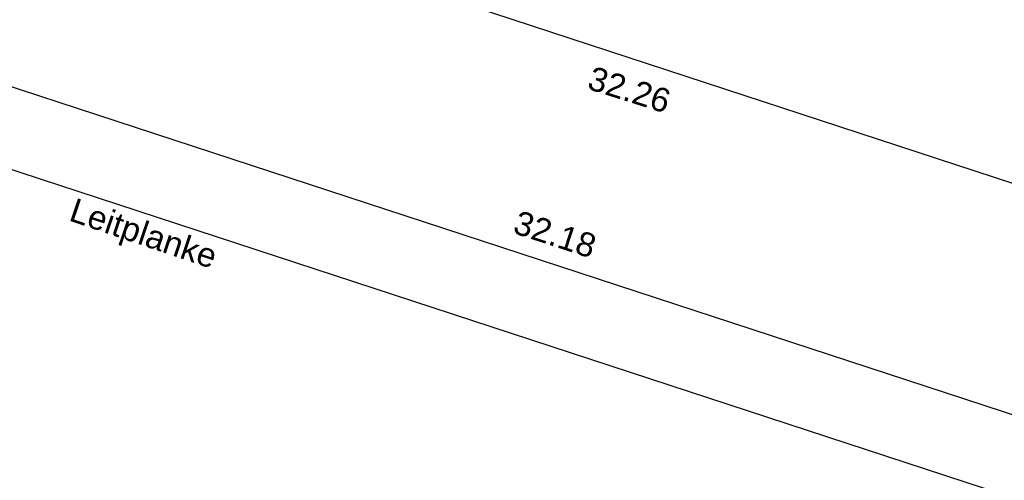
# Model space of a CAD drawing. Header units: metres. Extents: x -5203299 to 2078834, y 245743 to 5816291.
# Tile 40 of 256: x 366401.76 to 366416.59, y 5814053.45 to 5814060.39. Entities that reach past the tile are written whole.
import ezdxf

# ---------------------------------------------------------------- set-up
doc = ezdxf.new("R2010")
doc.units = ezdxf.units.M
doc.header["$LTSCALE"] = 0.5
for name, color, linetype, lineweight, true_color in [('01_CS-570-Pflanzung_Strauch', 7, 'Continuous', 9, 0xa3b35b), ('30 -34 Innenwände- 4 Türen_Fenster', 7, 'Continuous', 15, 0x9955ff), ('99.04_Ausf Ketziner Str-S-Markierung-Hilfslinien', 6, 'Continuous', 25, 0xff00ff)]:
    doc.layers.add(name, color=color, linetype=linetype, lineweight=lineweight, true_color=true_color)
for name, color, linetype, lineweight in [('99.02_Vermesserplan-Höhe SWP', 7, 'Continuous', 18), ('99.02_Vermesserplan-sonstige Bemerkungen zum Weg', 7, 'Continuous', 18), ('Keine', 7, 'Continuous', 9)]:
    doc.layers.add(name, color=color, linetype=linetype, lineweight=lineweight)
doc.styles.add('Arial', font='arial.ttf')

# ---------------------------------------------------------------- blocks, each defined once
blk = doc.blocks.new('_25-01-10_187 KRA_CS_LP4_Außenanlagenplan (3D)')
at = {"layer": '01_CS-570-Pflanzung_Strauch', "lineweight": 9}
blk.add_open_spline([(366342.188, 5814094.749), (366342.188, 5814094.749), (366342.188, 5814094.748), (366341.18, 5814094.748), (366340.172, 5814094.748), (366337.334, 5814094.748), (366334.497, 5814094.748), (366334.497, 5814094.688), (366334.497, 5814094.628), (366327.722, 5814094.628), (366320.947, 5814094.628), (366332.127, 5814091.798), (366343.306, 5814088.967), (366363.214, 5814083.027), (366383.121, 5814077.087), (366392.075, 5814074.065), (366401.028, 5814071.043), (366401.077, 5814071.066), (366401.197, 5814071.058), (366401.242, 5814071.029), (366401.262, 5814071.103), (366401.436, 5814071.202), (366401.584, 5814071.161), (366401.683, 5814070.988), (366401.663, 5814070.914), (366401.73, 5814070.917), (366401.864, 5814070.82), (366401.883, 5814070.755), (366423.131, 5814063.583), (366444.38, 5814056.411), (366469.328, 5814048.306), (366494.275, 5814040.201), (366511.772, 5814034.486), (366529.269, 5814028.771), (366536.016, 5814026.579), (366542.762, 5814024.387), (366543.909, 5814024.027), (366547.451, 5814023.175), (366552.334, 5814022.693), (366557.237, 5814022.89), (366560.823, 5814023.534), (366561.989, 5814023.827), (366562.097, 5814024.538), (366562.672, 5814026.682), (366564.115, 5814029.365), (366566.145, 5814031.636), (366567.964, 5814032.908), (366568.596, 5814033.252), (366577.053, 5814039.361), (366588.011, 5814047.275), (366588.33, 5814047.652), (366588.437, 5814047.868), (366589.335, 5814049.708), (366590.234, 5814051.548), (366590.547, 5814052.203), (366590.86, 5814052.857), (366591.207, 5814053.602), (366591.554, 5814054.347), (366591.537, 5814054.346), (366591.519, 5814054.346), (366590.777, 5814054.346), (366590.035, 5814054.345), (366584.536, 5814049.284), (366574.442, 5814043.048), (366566.924, 5814041.125), (366561.371, 5814039.705), (366560.141, 5814038.987), (366556.047, 5814034.719), (366552.036, 5814030.538), (366550.863, 5814029.683), (366548.799, 5814029.209), (366546.724, 5814029.633), (366545.53, 5814030.459), (366542.363, 5814033.604), (366539.255, 5814036.689), (366538.584, 5814037.222), (366537.52, 5814037.723), (366536.368, 5814037.96), (366535.511, 5814037.936), (366530.553, 5814037.243), (366523.545, 5814036.262), (366515.289, 5814038.847), (366511.012, 5814042.373), (366509.564, 5814043.126), (366507.933, 5814043.204), (366505.218, 5814042.761), (366501.602, 5814043.299), (366500.192, 5814044.198), (366499.533, 5814044.601), (366498.58, 5814045.185), (366498.048, 5814045.431), (366490.414, 5814047.927), (366482.735, 5814050.439), (366481.965, 5814050.564), (366481.579, 5814050.566), (366478.113, 5814050.308), (366474.647, 5814050.049), (366457.571, 5814055.638), (366440.494, 5814061.226), (366439.185, 5814061.577), (366437.877, 5814061.927), (366430.977, 5814063.339), (366424.077, 5814064.752), (366404.184, 5814071.478), (366384.29, 5814078.204), (366367.443, 5814083.229), (366345.637, 5814089.734), (366345.039, 5814090.19), (366343.4, 5814092.811), (366342.188, 5814094.749)], degree=2, knots=[0, 0, 0, 0, 0, 0.000141, 0.000141, 0.000539, 0.000539, 0.000547, 0.000547, 0.001496, 0.001496, 0.003112, 0.003112, 0.006022, 0.006022, 0.007345, 0.007345, 0.007353, 0.00736, 0.00736, 0.007371, 0.007382, 0.007393, 0.007403, 0.007403, 0.007413, 0.007423, 0.007423, 0.010564, 0.010564, 0.014238, 0.014238, 0.016817, 0.016817, 0.01781, 0.01781, 0.017979, 0.018147, 0.018315, 0.018484, 0.018652, 0.018652, 0.018753, 0.018854, 0.018954, 0.019055, 0.019156, 0.019156, 0.020617, 0.021049, 0.021481, 0.021481, 0.025164, 0.025164, 0.02647, 0.02647, 0.027947, 0.027947, 0.027978, 0.027978, 0.029314, 0.029314, 0.042755, 0.056196, 0.073617, 0.078989, 0.08436, 0.098069, 0.103053, 0.108037, 0.113021, 0.118005, 0.122989, 0.135978, 0.140624, 0.145269, 0.149915, 0.154561, 0.159207, 0.176458, 0.19016, 0.203863, 0.217565, 0.231267, 0.244969, 0.258672, 0.272374, 0.272374, 0.278705, 0.281536, 0.284367, 0.292494, 0.29539, 0.298285, 0.298285, 0.324378, 0.324378, 0.459262, 0.459262, 0.469433, 0.469433, 0.522304, 0.522304, 0.679949, 0.679949, 0.81193, 0.850775, 0.889621, 1, 1, 1], dxfattribs=at)
blk = doc.blocks.new('_23-07-06_Massenplan_TB_Weiterführende Schule (3D)')
at = {"layer": '99.04_Ausf Ketziner Str-S-Markierung-Hilfslinien', "flags": 128}
blk.add_lwpolyline([(-96.148, -178.696), (-93.409, -170.122), (-198.515, -135.698), (-219.074, -128.965), (-233.941, -124.463), (-244.577, -121.656), (-260.83, -117.405), (-274.186, -113.912), (-276.075, -122.131), (-269.922, -123.74), (-259.607, -126.587), (-252.522, -128.724), (-244.533, -130.97), (-234.774, -133.573), (-224.622, -136.625), (-214.166, -140.043), (-205.993, -142.72), (-198.771, -145.085), (-175.916, -152.57), (-161.281, -157.364), (-126.689, -168.693), (-109.773, -174.233)], close=True, dxfattribs=at)
for points in [[(-275.397, -118.246), (-238.842, -127.807), (-238.842, -127.807, -0.015174), (-221.378, -132.946), (-221.378, -132.946), (-55.289, -187.342)], [(-276.091, -120.897), (-268.975, -122.758), (-268.975, -122.758, -0.010899), (-254.295, -126.941), (-254.295, -126.941), (-254.295, -126.941, 0.010899), (-243.823, -129.926), (-243.823, -129.926), (-239.68, -131.009, -0.015174), (-222.408, -136.091), (-56.319, -190.488)]]:
    blk.add_lwpolyline(points, format="xyb", dxfattribs=at)
at = {"layer": '99.02_Vermesserplan-Höhe SWP', "color": 7, "char_height": 0.36, "line_spacing_factor": 0.251004, "style": 'Arial'}
for s, insert, attachment_point, rotation in [('32.26', (-181.206, -146.389), 3, 342.5098), ('32.18', (-182.924, -148.378), 2, 341.9024)]:
    blk.add_mtext(s, dxfattribs=dict(at, insert=insert, attachment_point=attachment_point, rotation=rotation))
at = {"layer": '99.02_Vermesserplan-sonstige Bemerkungen zum Weg', "color": 7, "insert": (-189.12, -148.364), "char_height": 0.36, "attachment_point": 2, "rotation": 341.3123, "line_spacing_factor": 0.251004, "style": 'Arial'}
blk.add_mtext('Leitplanke', dxfattribs=at)

msp = doc.modelspace()

# ---------------------------------------------------------------- block references
at = {"layer": '30 -34 Innenwände- 4 Türen_Fenster', "color": 1}
msp.add_blockref('_25-01-10_187 KRA_CS_LP4_Außenanlagenplan (3D)', (0, 0), dxfattribs=at)

# ---------------------------------------------------------------- next in the draw order: block references
at = {"layer": 'Keine', "color": 1}
msp.add_blockref('_23-07-06_Massenplan_TB_Weiterführende Schule (3D)', (366592.803, 5814205.708), dxfattribs=at)

doc.saveas('drawing.dxf')
